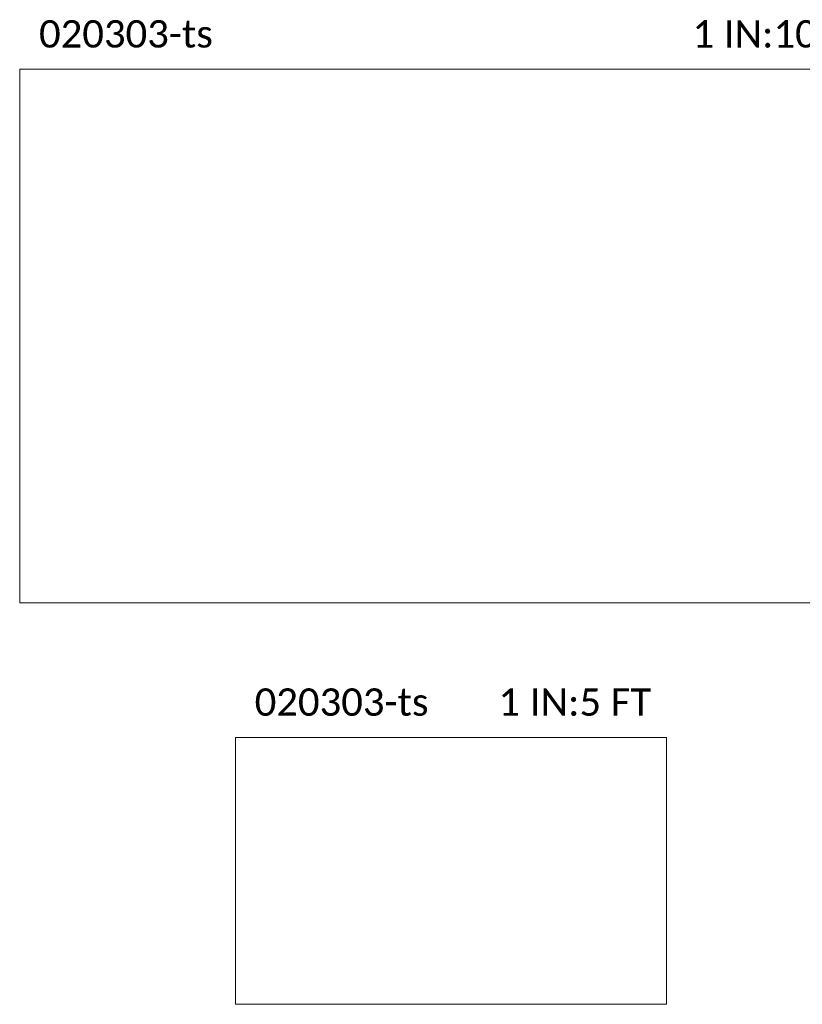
# Model space of a CAD drawing. Extents: x 3480 to 4622, y 4336 to 4703.
# Tile 14 of 33: x 3873 to 4015, y 4336 to 4516. Entities that reach past the tile are written whole.
import ezdxf
from ezdxf.enums import TextEntityAlignment as Align

# ---------------------------------------------------------------- set-up
doc = ezdxf.new("R2010")
doc.units = 0
doc.header["$MEASUREMENT"] = 0
doc.layers.add('P_MISC_NoPlot', color=7, linetype='Continuous', lineweight=18, plot=False)
doc.styles.add('CalibriLight', font='calibril.ttf')

msp = doc.modelspace()

# ---------------------------------------------------------------- linework, layer by layer
at = {"layer": 'P_MISC_NoPlot'}
for points in [[(3872.521, 4507.282), (4030.021, 4507.282), (4030.021, 4409.782), (3872.521, 4409.782)], [(3911.896, 4385.202), (3990.646, 4385.202), (3990.646, 4336.452), (3911.896, 4336.452)]]:
    msp.add_lwpolyline(points, close=True, dxfattribs=at)

# ---------------------------------------------------------------- texts
at = {"layer": 'P_MISC_NoPlot', "style": 'CalibriLight'}
for p in [(3876.052, 4511.249), (3915.427, 4389.168)]:
    msp.add_text('020303-ts', height=5, dxfattribs=at).set_placement(p)
for s, p in [('1 IN:10 FT ', (4028.948, 4511.249)), ('1 IN:5 FT ', (3989.573, 4389.168))]:
    msp.add_text(s, height=5, dxfattribs=at).set_placement(p, align=Align.RIGHT)

doc.saveas('drawing.dxf')
